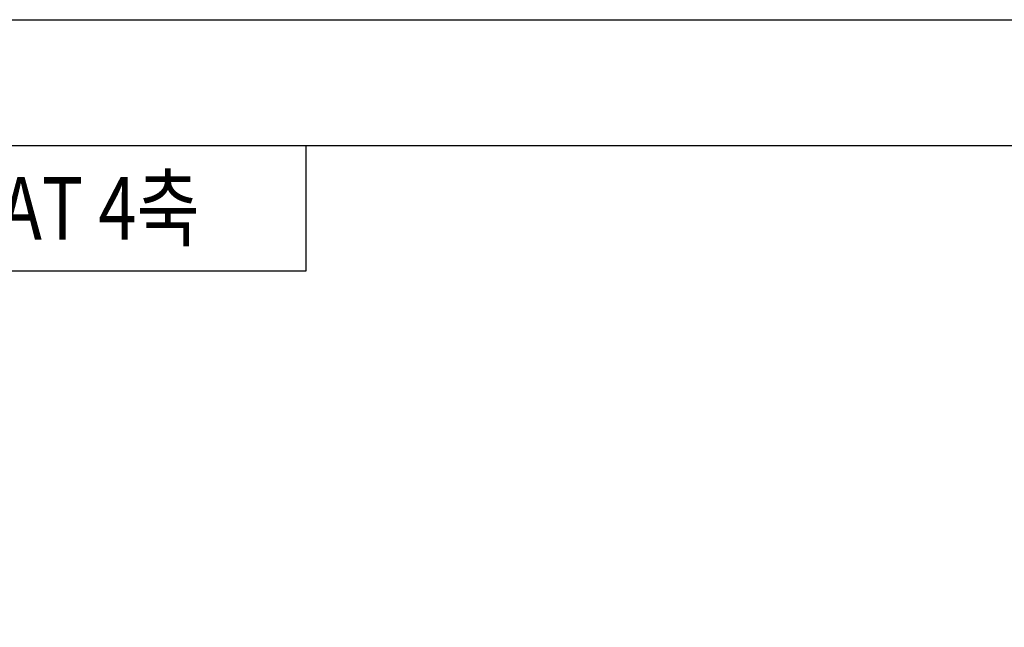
# Model space of a CAD drawing. Header units: millimetres. Extents: x 0 to 594, y 0 to 420.
# Tile 12 of 36: x 130 to 287, y 323 to 420. Entities that reach past the tile are written whole.
import ezdxf

# ---------------------------------------------------------------- set-up
doc = ezdxf.new("R2010")
doc.units = ezdxf.units.MM
doc.styles.add('H', font='txt')

msp = doc.modelspace()

# ---------------------------------------------------------------- linework, layer by layer
for p, q in [((175.5125, 400), (175.5125, 380)), ((175.5125, 380), (20, 380))]:
    msp.add_line(p, q)
at = {"color": 6}
msp.add_lwpolyline([(0, 420), (594, 420), (594, 0), (0, 0)], close=True, dxfattribs=at)
at = {"color": 4}
msp.add_lwpolyline([(20, 400), (574, 400), (574, 20), (20, 20)], close=True, dxfattribs=at)

# ---------------------------------------------------------------- texts
at = {"insert": (30, 390), "char_height": 10, "attachment_point": 4, "style": 'H'}
msp.add_mtext_dynamic_manual_height_columns('{\\fArial|b0|i0|c0|p34;\\W0.8;Ezi-SERVO2-EtherCAT 4\\fDotum|b0|i0|c129|p50;축}', width=147.584497, gutter_width=12.5, heights=[10.2115], dxfattribs=at)

doc.saveas('drawing.dxf')
